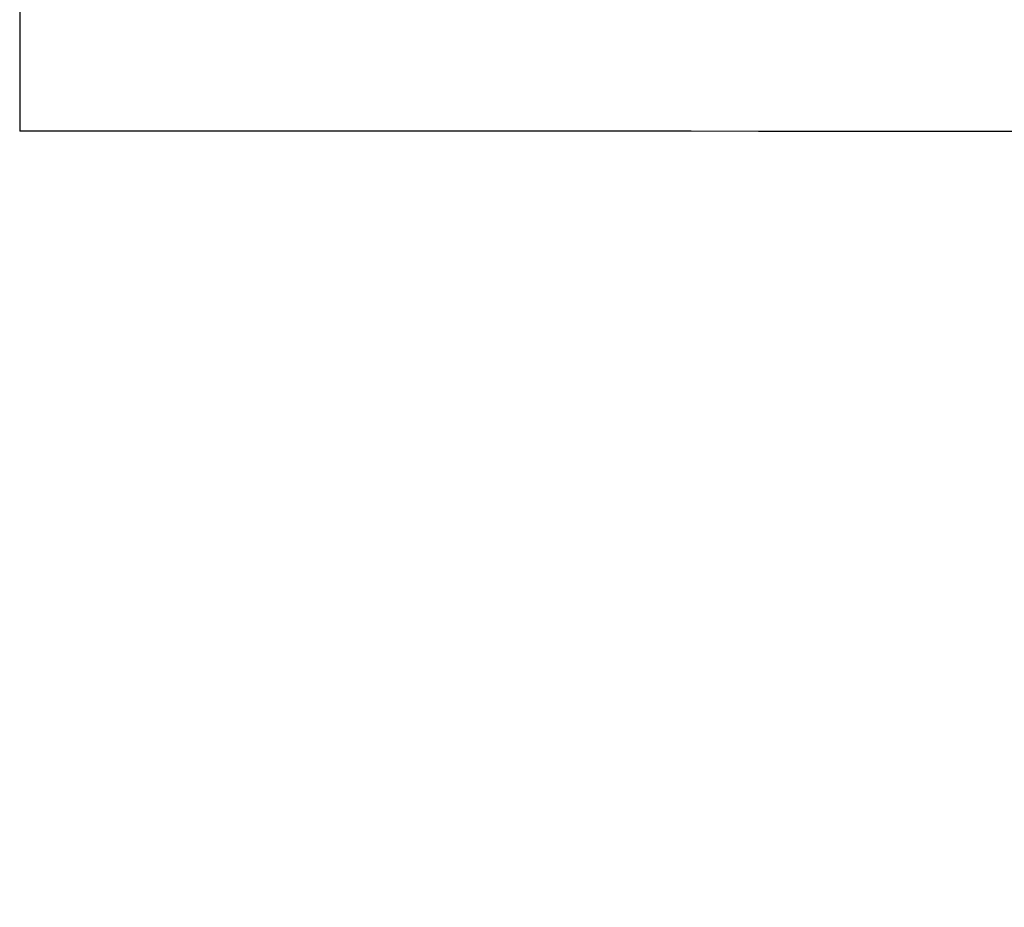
# Model space of a CAD drawing. Header units: millimetres. Extents: x -590 to 610, y -240 to 426.
# Tile 213 of 256: x 539.8966 to 539.9586, y 1.0199 to 1.0758. Entities that reach past the tile are written whole.
import ezdxf

# ---------------------------------------------------------------- set-up
doc = ezdxf.new("R2010")
doc.units = ezdxf.units.MM
doc.layers.add('mousse 2', color=7, linetype='Continuous', true_color=0x616161)

msp = doc.modelspace()

# ---------------------------------------------------------------- linework, layer by layer
at = {"layer": 'mousse 2'}
for points, knots in [([(539.896637, 13.834717, 191.864272), (539.897116, 13.791851, 191.282423), (539.896365, 12.63698, 174.718127), (539.89676, 10.402304, 142.786447), (539.896604, 7.139589, 96.117336), (539.896645, 3.996119, 51.166269), (539.896638, 1.979849, 22.331771), (539.896637, 1.068751, 9.302436)], [768.876444, 768.876444, 768.876444, 768.876444, 771.05354, 817.949402, 864.845264, 911.741126, 950.306376, 950.306376, 950.306376, 950.306376]), ([(589.885658, -49.581746, 9.463189), (589.848931, -47.536989, 9.4639), (589.531034, -43.019995, 9.463733), (588.307914, -36.716326, 9.457475), (586.389918, -30.79383, 9.445883), (584.113114, -25.687258, 9.431711), (581.289886, -20.853106, 9.414501), (576.83812, -14.866493, 9.388923), (571.387603, -9.668823, 9.361742), (565.150909, -5.525547, 9.338362), (560.486363, -3.152895, 9.324764), (555.628152, -1.288732, 9.314288), (550.604269, 0.06776, 9.307057), (546.038882, 0.769385, 9.30371), (542.824582, 1.002699, 9.302703), (541.079606, 1.060509, 9.302468), (540.257006, 1.068756, 9.302436), (539.896637, 1.068751, 9.302436)], [-0.010902, -0.010902, -0.010902, -0.010902, 5.075694, 11.185475, 15.711866, 20.220504, 24.710491, 29.183444, 38.092407, 42.554906, 46.956006, 50.519125, 54.940294, 59.38695, 61.630288, 62.758635, 63.639623, 63.639623, 63.639623, 63.639623])]:
    msp.add_open_spline(points, degree=3, knots=knots, dxfattribs=at)
for points in [[(599.620078, -49.581744, 188.597845), (598.99245, -14.404954, 188.632171), (574.217662, 13.834717, 191.864272), (539.896637, 13.834717, 191.864272)], [(599.494591, -49.581744, 186.30332), (598.867107, -14.479999, 186.337636), (574.145721, 13.688398, 189.774898), (539.897051, 13.689405, 189.813156)], [(596.948501, -49.581745, 139.698875), (596.333676, -16.210758, 139.732423), (572.56061, 10.404514, 142.810085), (539.896637, 10.404514, 142.810086)], [(594.402978, -49.581744, 92.968803), (593.812833, -17.925769, 93.000888), (570.975071, 7.126488, 95.932136), (539.896637, 7.126488, 95.932136)]]:
    msp.add_open_spline(points, degree=3, dxfattribs=at)

doc.saveas('drawing.dxf')
